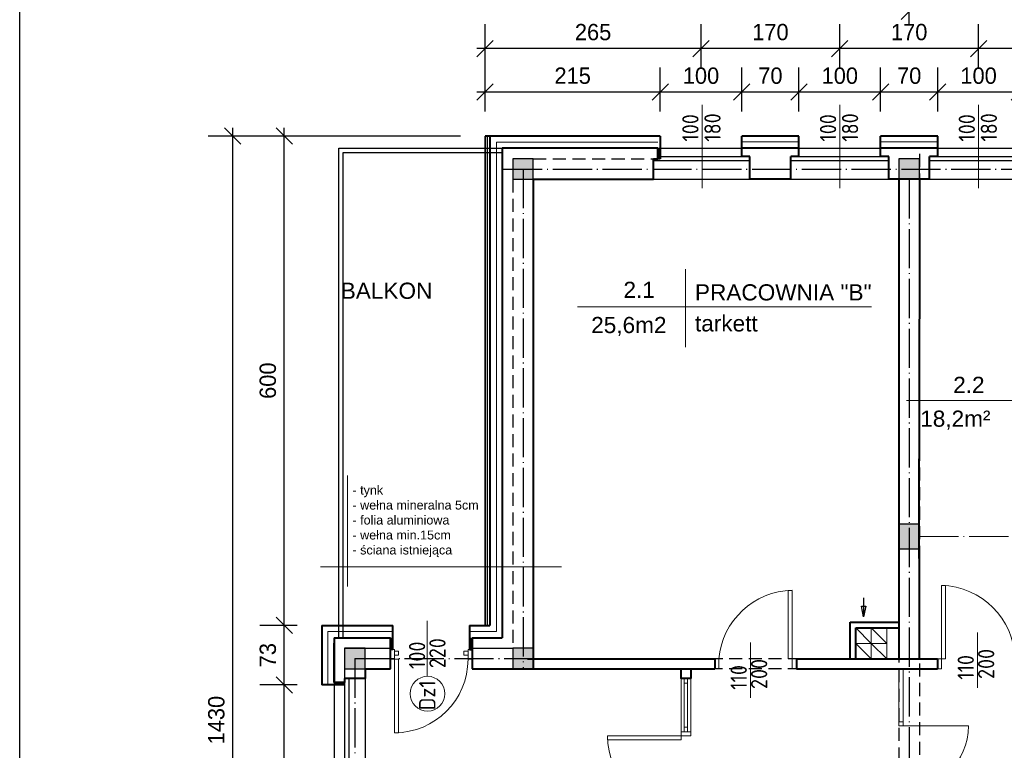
# Model space of a CAD drawing. Header units: millimetres. Extents: x -32003 to -19505, y 17931 to 29358.
# Tile 18 of 92: x -32003 to -30797, y 27502 to 28397. Entities that reach past the tile are written whole.
import ezdxf

# ---------------------------------------------------------------- set-up
doc = ezdxf.new("R2010")
doc.units = ezdxf.units.MM
doc.header["$PDMODE"] = 3
for name, pattern in [('ACAD_ISO03W100', [30, 12, -18]), ('ACAD_ISO04W100', [30.5, 24, -3, 0.5, -3]), ('KRESKOWA_X2', [12, 8, -4])]:
    doc.linetypes.add(name, pattern=pattern)
for name, color, linetype, lineweight in [('_wymiary', 1, 'Continuous', 9), ('drzwi', 140, 'Continuous', 13), ('KOMINY', 43, 'Continuous', 15), ('opisy drzwi', 40, 'Continuous', 13), ('opisy pom', 3, 'Continuous', 18), ('sciany', 4, 'Continuous', 40), ('symetria', 7, 'ACAD_ISO03W100', 5), ('SZRAF', 51, 'Continuous', 9), ('słupy', 2, 'Continuous', 30), ('ula-szraf', 40, 'Continuous', 9), ('ściana', 4, 'Continuous', 40)]:
    doc.layers.add(name, color=color, linetype=linetype, lineweight=lineweight)
doc.styles.add('ISO', font='isocp.shx')
doc.styles.add('SYSTEM', font='TXT')
doc.linetypes.add('BATTING', pattern='A,0.0001,-0.1,[134,ltypeshp.shx,S=0.1,R=0,X=-0.1,Y=0],-0.2,[134,ltypeshp.shx,S=0.1,R=180,X=0.1,Y=0],-0.1', length=0.4001)
doc.dimstyles.new('Jacek2', dxfattribs={"dimscale": 2, "dimtxt": 10, "dimasz": 10, "dimexe": 15, "dimexo": 15, "dimgap": 5, "dimtad": 1, "dimdec": 0, "dimrnd": 0.5, "dimzin": 0, "dimdsep": 46, "dimtxsty": 'Standard', "dimblk": 'OBLIQUE', "dimcen": 0, "dimdle": 5, "dimadec": 1, "dimazin": 0, "dimtfac": 1, "dimtdec": 0, "dimtofl": 0, "dimtmove": 0, "dimatfit": 3, "dimfxl": 0, "dimtolj": 1, "dimtzin": 0, "dimarcsym": 0})

# ---------------------------------------------------------------- blocks, each defined once
blk = doc.blocks.new('_OBLIQUE')
at = {"color": 0, "linetype": 'ByBlock'}
blk.add_line((-0.5, -0.5), (0.5, 0.5), dxfattribs=at)
blk = doc.blocks.new('*D695')
at = {"layer": '_wymiary', "color": 0, "lineweight": -2}
for p, q in [((-30878.7, 28284.4), (-30878.7, 28338.2)), ((-30778.7, 28284.4), (-30778.7, 28338.2)), ((-30768.7, 28308.2), (-30888.7, 28308.2))]:
    blk.add_line(p, q, dxfattribs=at)
at = {"layer": 'Defpoints', "color": 0}
for p in [(-30878.7, 28308.2), (-30878.7, 28254.4), (-30778.7, 28254.4)]:
    blk.add_point(p, dxfattribs=at)
at = {"layer": '_wymiary', "color": 0, "lineweight": -2, "xscale": 20, "yscale": 20, "zscale": 20, "rotation": 180}
blk.add_blockref('_OBLIQUE', (-30878.7, 28308.2), dxfattribs=at)
at = {"layer": '_wymiary', "color": 0, "lineweight": -2, "xscale": 20, "yscale": 20, "zscale": 20}
blk.add_blockref('_OBLIQUE', (-30778.7, 28308.2), dxfattribs=at)
at = {"layer": '_wymiary', "color": 0, "insert": (-30828.7, 28328.2), "char_height": 20, "attachment_point": 5}
blk.add_mtext('\\A1;100', dxfattribs=at)
blk = doc.blocks.new('*D696')
at = {"layer": '_wymiary', "color": 0, "lineweight": -2}
for p, q in [((-30948.7, 28284.4), (-30948.7, 28338.2)), ((-30878.7, 28284.4), (-30878.7, 28338.2)), ((-30868.7, 28308.2), (-30958.7, 28308.2))]:
    blk.add_line(p, q, dxfattribs=at)
at = {"layer": 'Defpoints', "color": 0}
for p in [(-30948.7, 28308.2), (-30948.7, 28254.4), (-30878.7, 28254.4)]:
    blk.add_point(p, dxfattribs=at)
at = {"layer": '_wymiary', "color": 0, "lineweight": -2, "xscale": 20, "yscale": 20, "zscale": 20, "rotation": 180}
blk.add_blockref('_OBLIQUE', (-30948.7, 28308.2), dxfattribs=at)
at = {"layer": '_wymiary', "color": 0, "lineweight": -2, "xscale": 20, "yscale": 20, "zscale": 20}
blk.add_blockref('_OBLIQUE', (-30878.7, 28308.2), dxfattribs=at)
at = {"layer": '_wymiary', "color": 0, "insert": (-30913.7, 28328.2), "char_height": 20, "attachment_point": 5}
blk.add_mtext('\\A1;70', dxfattribs=at)
blk = doc.blocks.new('*D697')
at = {"layer": '_wymiary', "color": 0, "lineweight": -2}
for p, q in [((-31048.7, 28284.4), (-31048.7, 28338.2)), ((-30948.7, 28284.4), (-30948.7, 28338.2)), ((-30938.7, 28308.2), (-31058.7, 28308.2))]:
    blk.add_line(p, q, dxfattribs=at)
at = {"layer": 'Defpoints', "color": 0}
for p in [(-31048.7, 28308.2), (-31048.7, 28254.4), (-30948.7, 28254.4)]:
    blk.add_point(p, dxfattribs=at)
at = {"layer": '_wymiary', "color": 0, "lineweight": -2, "xscale": 20, "yscale": 20, "zscale": 20, "rotation": 180}
blk.add_blockref('_OBLIQUE', (-31048.7, 28308.2), dxfattribs=at)
at = {"layer": '_wymiary', "color": 0, "lineweight": -2, "xscale": 20, "yscale": 20, "zscale": 20}
blk.add_blockref('_OBLIQUE', (-30948.7, 28308.2), dxfattribs=at)
at = {"layer": '_wymiary', "color": 0, "insert": (-30998.7, 28328.2), "char_height": 20, "attachment_point": 5}
blk.add_mtext('\\A1;100', dxfattribs=at)
blk = doc.blocks.new('*D698')
at = {"layer": '_wymiary', "color": 0, "lineweight": -2}
for p, q in [((-31118.7, 28284.4), (-31118.7, 28338.2)), ((-31048.7, 28284.4), (-31048.7, 28338.2)), ((-31038.7, 28308.2), (-31128.7, 28308.2))]:
    blk.add_line(p, q, dxfattribs=at)
at = {"layer": 'Defpoints', "color": 0}
for p in [(-31118.7, 28308.2), (-31118.7, 28254.4), (-31048.7, 28254.4)]:
    blk.add_point(p, dxfattribs=at)
at = {"layer": '_wymiary', "color": 0, "lineweight": -2, "xscale": 20, "yscale": 20, "zscale": 20, "rotation": 180}
blk.add_blockref('_OBLIQUE', (-31118.7, 28308.2), dxfattribs=at)
at = {"layer": '_wymiary', "color": 0, "lineweight": -2, "xscale": 20, "yscale": 20, "zscale": 20}
blk.add_blockref('_OBLIQUE', (-31048.7, 28308.2), dxfattribs=at)
at = {"layer": '_wymiary', "color": 0, "insert": (-31083.7, 28328.2), "char_height": 20, "attachment_point": 5}
blk.add_mtext('\\A1;70', dxfattribs=at)
blk = doc.blocks.new('*D699')
at = {"layer": '_wymiary', "color": 0, "lineweight": -2}
for p, q in [((-31218.7, 28284.4), (-31218.7, 28338.2)), ((-31118.7, 28284.4), (-31118.7, 28338.2)), ((-31108.7, 28308.2), (-31228.7, 28308.2))]:
    blk.add_line(p, q, dxfattribs=at)
at = {"layer": 'Defpoints', "color": 0}
for p in [(-31218.7, 28308.2), (-31218.7, 28254.4), (-31118.7, 28254.4)]:
    blk.add_point(p, dxfattribs=at)
at = {"layer": '_wymiary', "color": 0, "lineweight": -2, "xscale": 20, "yscale": 20, "zscale": 20, "rotation": 180}
blk.add_blockref('_OBLIQUE', (-31218.7, 28308.2), dxfattribs=at)
at = {"layer": '_wymiary', "color": 0, "lineweight": -2, "xscale": 20, "yscale": 20, "zscale": 20}
blk.add_blockref('_OBLIQUE', (-31118.7, 28308.2), dxfattribs=at)
at = {"layer": '_wymiary', "color": 0, "insert": (-31168.7, 28328.2), "char_height": 20, "attachment_point": 5}
blk.add_mtext('\\A1;100', dxfattribs=at)
blk = doc.blocks.new('*D700')
at = {"layer": '_wymiary', "color": 0, "lineweight": -2}
for p, q in [((-31433.2, 28284.4), (-31433.2, 28338.2)), ((-31218.7, 28284.4), (-31218.7, 28338.2)), ((-31208.7, 28308.2), (-31443.2, 28308.2))]:
    blk.add_line(p, q, dxfattribs=at)
at = {"layer": 'Defpoints', "color": 0}
for p in [(-31433.2, 28308.2), (-31433.2, 28254.4), (-31218.7, 28254.4)]:
    blk.add_point(p, dxfattribs=at)
at = {"layer": '_wymiary', "color": 0, "lineweight": -2, "xscale": 20, "yscale": 20, "zscale": 20, "rotation": 180}
blk.add_blockref('_OBLIQUE', (-31433.2, 28308.2), dxfattribs=at)
at = {"layer": '_wymiary', "color": 0, "lineweight": -2, "xscale": 20, "yscale": 20, "zscale": 20}
blk.add_blockref('_OBLIQUE', (-31218.7, 28308.2), dxfattribs=at)
at = {"layer": '_wymiary', "color": 0, "insert": (-31325.9, 28328.2), "char_height": 20, "attachment_point": 5}
blk.add_mtext('\\A1;215', dxfattribs=at)
blk = doc.blocks.new('*D727')
at = {"layer": '_wymiary', "color": 0, "lineweight": -2}
for p, q in [((-30828.7, 28338.2), (-30828.7, 28391.6)), ((-30658.7, 28338.2), (-30658.7, 28391.6)), ((-30648.7, 28361.6), (-30838.7, 28361.6))]:
    blk.add_line(p, q, dxfattribs=at)
at = {"layer": 'Defpoints', "color": 0}
for p in [(-30828.7, 28361.6), (-30828.7, 28308.2), (-30658.7, 28308.2)]:
    blk.add_point(p, dxfattribs=at)
at = {"layer": '_wymiary', "color": 0, "lineweight": -2, "xscale": 20, "yscale": 20, "zscale": 20, "rotation": 180}
blk.add_blockref('_OBLIQUE', (-30828.7, 28361.6), dxfattribs=at)
at = {"layer": '_wymiary', "color": 0, "lineweight": -2, "xscale": 20, "yscale": 20, "zscale": 20}
blk.add_blockref('_OBLIQUE', (-30658.7, 28361.6), dxfattribs=at)
at = {"layer": '_wymiary', "color": 0, "insert": (-30743.7, 28381.6), "char_height": 20, "attachment_point": 5}
blk.add_mtext('\\A1;170', dxfattribs=at)
blk = doc.blocks.new('*D728')
at = {"layer": '_wymiary', "color": 0, "lineweight": -2}
for p, q in [((-30998.7, 28338.2), (-30998.7, 28391.6)), ((-30828.7, 28338.2), (-30828.7, 28391.6)), ((-30818.7, 28361.6), (-31008.7, 28361.6))]:
    blk.add_line(p, q, dxfattribs=at)
at = {"layer": 'Defpoints', "color": 0}
for p in [(-30998.7, 28361.6), (-30998.7, 28308.2), (-30828.7, 28308.2)]:
    blk.add_point(p, dxfattribs=at)
at = {"layer": '_wymiary', "color": 0, "lineweight": -2, "xscale": 20, "yscale": 20, "zscale": 20, "rotation": 180}
blk.add_blockref('_OBLIQUE', (-30998.7, 28361.6), dxfattribs=at)
at = {"layer": '_wymiary', "color": 0, "lineweight": -2, "xscale": 20, "yscale": 20, "zscale": 20}
blk.add_blockref('_OBLIQUE', (-30828.7, 28361.6), dxfattribs=at)
at = {"layer": '_wymiary', "color": 0, "insert": (-30913.7, 28381.6), "char_height": 20, "attachment_point": 5}
blk.add_mtext('\\A1;170', dxfattribs=at)
blk = doc.blocks.new('*D729')
at = {"layer": '_wymiary', "color": 0, "lineweight": -2}
for p, q in [((-31168.7, 28338.2), (-31168.7, 28391.6)), ((-30998.7, 28338.2), (-30998.7, 28391.6)), ((-30988.7, 28361.6), (-31178.7, 28361.6))]:
    blk.add_line(p, q, dxfattribs=at)
at = {"layer": 'Defpoints', "color": 0}
for p in [(-31168.7, 28361.6), (-31168.7, 28308.2), (-30998.7, 28308.2)]:
    blk.add_point(p, dxfattribs=at)
at = {"layer": '_wymiary', "color": 0, "lineweight": -2, "xscale": 20, "yscale": 20, "zscale": 20, "rotation": 180}
blk.add_blockref('_OBLIQUE', (-31168.7, 28361.6), dxfattribs=at)
at = {"layer": '_wymiary', "color": 0, "lineweight": -2, "xscale": 20, "yscale": 20, "zscale": 20}
blk.add_blockref('_OBLIQUE', (-30998.7, 28361.6), dxfattribs=at)
at = {"layer": '_wymiary', "color": 0, "insert": (-31083.7, 28381.6), "char_height": 20, "attachment_point": 5}
blk.add_mtext('\\A1;170', dxfattribs=at)
blk = doc.blocks.new('*D730')
at = {"layer": '_wymiary', "color": 0, "lineweight": -2}
for p, q in [((-31433.2, 28338.2), (-31433.2, 28391.6)), ((-31168.7, 28338.2), (-31168.7, 28391.6)), ((-31158.7, 28361.6), (-31443.2, 28361.6))]:
    blk.add_line(p, q, dxfattribs=at)
at = {"layer": 'Defpoints', "color": 0}
for p in [(-31433.2, 28361.6), (-31433.2, 28308.2), (-31168.7, 28308.2)]:
    blk.add_point(p, dxfattribs=at)
at = {"layer": '_wymiary', "color": 0, "lineweight": -2, "xscale": 20, "yscale": 20, "zscale": 20, "rotation": 180}
blk.add_blockref('_OBLIQUE', (-31433.2, 28361.6), dxfattribs=at)
at = {"layer": '_wymiary', "color": 0, "lineweight": -2, "xscale": 20, "yscale": 20, "zscale": 20}
blk.add_blockref('_OBLIQUE', (-31168.7, 28361.6), dxfattribs=at)
at = {"layer": '_wymiary', "color": 0, "insert": (-31300.9, 28381.6), "char_height": 20, "attachment_point": 5}
blk.add_mtext('\\A1;265', dxfattribs=at)
blk = doc.blocks.new('*D732')
at = {"layer": '_wymiary', "color": 0, "lineweight": -2}
for p, q in [((-31663.2, 27582), (-31709.2, 27582)), ((-31679.2, 27286), (-31679.2, 27592)), ((-31663.2, 27296), (-31709.2, 27296))]:
    blk.add_line(p, q, dxfattribs=at)
at = {"layer": 'Defpoints', "color": 0}
for p in [(-31679.2, 27582), (-31633.2, 27582), (-31633.2, 27296)]:
    blk.add_point(p, dxfattribs=at)
at = {"layer": '_wymiary', "color": 0, "lineweight": -2, "xscale": 20, "yscale": 20, "zscale": 20}
for p, rotation in [((-31679.2, 27582), 90), ((-31679.2, 27296), 270)]:
    blk.add_blockref('_OBLIQUE', p, dxfattribs=dict(at, rotation=rotation))
at = {"layer": '_wymiary', "color": 0, "insert": (-31699.2, 27439), "char_height": 20, "attachment_point": 5, "rotation": 90}
blk.add_mtext('\\A1;286', dxfattribs=at)
blk = doc.blocks.new('*D733')
at = {"layer": '_wymiary', "color": 0, "lineweight": -2}
for p, q in [((-31663.2, 27654.9), (-31709.2, 27654.9)), ((-31679.2, 27572), (-31679.2, 27664.9)), ((-31663.2, 27582), (-31709.2, 27582))]:
    blk.add_line(p, q, dxfattribs=at)
at = {"layer": 'Defpoints', "color": 0}
for p in [(-31679.2, 27654.9), (-31633.2, 27654.9), (-31633.2, 27582)]:
    blk.add_point(p, dxfattribs=at)
at = {"layer": '_wymiary', "color": 0, "lineweight": -2, "xscale": 20, "yscale": 20, "zscale": 20}
for p, rotation in [((-31679.2, 27654.9), 90), ((-31679.2, 27582), 270)]:
    blk.add_blockref('_OBLIQUE', p, dxfattribs=dict(at, rotation=rotation))
at = {"layer": '_wymiary', "color": 0, "insert": (-31699.2, 27618.5), "char_height": 20, "attachment_point": 5, "rotation": 90}
blk.add_mtext('\\A1;73', dxfattribs=at)
blk = doc.blocks.new('*D734')
at = {"layer": '_wymiary', "color": 0, "lineweight": -2}
for p, q in [((-31679.2, 27644.9), (-31679.2, 28264.4)), ((-31463.2, 28254.4), (-31709.2, 28254.4)), ((-31663.2, 27654.9), (-31709.2, 27654.9))]:
    blk.add_line(p, q, dxfattribs=at)
at = {"layer": 'Defpoints', "color": 0}
for p in [(-31679.2, 28254.4), (-31433.2, 28254.4), (-31633.2, 27654.9)]:
    blk.add_point(p, dxfattribs=at)
at = {"layer": '_wymiary', "color": 0, "lineweight": -2, "xscale": 20, "yscale": 20, "zscale": 20}
for p, rotation in [((-31679.2, 28254.4), 90), ((-31679.2, 27654.9), 270)]:
    blk.add_blockref('_OBLIQUE', p, dxfattribs=dict(at, rotation=rotation))
at = {"layer": '_wymiary', "color": 0, "insert": (-31699.2, 27954.7), "char_height": 20, "attachment_point": 5, "rotation": 90}
blk.add_mtext('\\A1;600', dxfattribs=at)
blk = doc.blocks.new('*D735')
at = {"layer": '_wymiary', "color": 0, "lineweight": -2}
for p, q in [((-31742.3, 26813.4), (-31742.3, 28264.4)), ((-31463.2, 28254.4), (-31772.3, 28254.4)), ((-31663.2, 26823.4), (-31772.3, 26823.4))]:
    blk.add_line(p, q, dxfattribs=at)
at = {"layer": 'Defpoints', "color": 0}
for p in [(-31742.3, 28254.4), (-31433.2, 28254.4), (-31633.2, 26823.4)]:
    blk.add_point(p, dxfattribs=at)
at = {"layer": '_wymiary', "color": 0, "lineweight": -2, "xscale": 20, "yscale": 20, "zscale": 20}
for p, rotation in [((-31742.3, 28254.4), 90), ((-31742.3, 26823.4), 270)]:
    blk.add_blockref('_OBLIQUE', p, dxfattribs=dict(at, rotation=rotation))
at = {"layer": '_wymiary', "color": 0, "insert": (-31762.3, 27538.9), "char_height": 20, "attachment_point": 5, "rotation": 90}
blk.add_mtext('\\A1;1430', dxfattribs=at)
blk = doc.blocks.new('*D1245')
at = {"layer": '_wymiary', "color": 0, "lineweight": -2}
for p, q in [((-30913.7, 28391.6), (-30913.7, 28437.1)), ((-30573.7, 28391.6), (-30573.7, 28437.1)), ((-30563.7, 28407.1), (-30923.7, 28407.1))]:
    blk.add_line(p, q, dxfattribs=at)
at = {"layer": 'Defpoints', "color": 0}
for p in [(-30913.7, 28407.1), (-30913.7, 28361.6), (-30573.7, 28361.6)]:
    blk.add_point(p, dxfattribs=at)
at = {"layer": '_wymiary', "color": 0, "lineweight": -2, "xscale": 20, "yscale": 20, "zscale": 20, "rotation": 180}
blk.add_blockref('_OBLIQUE', (-30913.7, 28407.1), dxfattribs=at)
at = {"layer": '_wymiary', "color": 0, "lineweight": -2, "xscale": 20, "yscale": 20, "zscale": 20}
blk.add_blockref('_OBLIQUE', (-30573.7, 28407.1), dxfattribs=at)
at = {"layer": '_wymiary', "color": 0, "insert": (-30743.7, 28427.1), "char_height": 20, "attachment_point": 5}
blk.add_mtext('\\A1;340', dxfattribs=at)

msp = doc.modelspace()

# ---------------------------------------------------------------- hatches: boundary and pattern name
at = {"layer": 'SZRAF'}
h = msp.add_hatch(color=256, dxfattribs=at)
h.dxf.hatch_style = 1
h.paths.add_polyline_path([(-31399.2, 28201.4), (-31374.2, 28201.4), (-31374.2, 28226.4), (-31399.2, 28226.4)])
msp.add_hatch(color=256, dxfattribs=at).paths.add_polyline_path([(-30926.2, 28201.4), (-30901.2, 28201.4), (-30901.2, 28226.4), (-30926.2, 28226.4)])
h = msp.add_hatch(color=256, dxfattribs=at)
h.dxf.hatch_style = 1
h.paths.add_polyline_path([(-30926.2, 27763.9), (-30913.7, 27763.9), (-30913.7, 27778.9), (-30926.2, 27778.9)])
h.paths.add_polyline_path([(-30913.7, 27763.9), (-30926.2, 27763.9), (-30926.2, 27748.9), (-30913.7, 27748.9)])
h.paths.add_polyline_path([(-30913.7, 27763.9), (-30901.2, 27763.9), (-30901.2, 27778.9), (-30913.7, 27778.9)])
h.paths.add_polyline_path([(-30913.7, 27748.9), (-30901.2, 27748.9), (-30901.2, 27763.9), (-30913.7, 27763.9)])
h = msp.add_hatch(color=256, dxfattribs=at)
h.dxf.hatch_style = 1
h.paths.add_polyline_path([(-31580.2, 27626.9), (-31605.2, 27626.9), (-31605.2, 27614.4), (-31580.2, 27614.4)])
h.paths.add_polyline_path([(-31580.2, 27614.4), (-31605.2, 27614.4), (-31605.2, 27601.9), (-31580.2, 27601.9)])
h = msp.add_hatch(color=256, dxfattribs=at)
h.dxf.hatch_style = 1
h.paths.add_polyline_path([(-31374.2, 27626.9), (-31399.2, 27626.9), (-31399.2, 27614.4), (-31374.2, 27614.4)])
h.paths.add_polyline_path([(-31374.2, 27614.4), (-31399.2, 27614.4), (-31399.2, 27601.9), (-31374.2, 27601.9)])

# ---------------------------------------------------------------- linework, layer by layer
for p, q in [((-31221.7, 28239.4), (-25930.2, 28239.4)), ((-31226.7, 28224.4), (-31108.7, 28224.4)), ((-31221.7, 28229.4), (-31108.7, 28229.4)), ((-31058.7, 28229.4), (-30938.7, 28229.4)), ((-31058.7, 28224.4), (-30938.7, 28224.4)), ((-30888.7, 28229.4), (-30768.7, 28229.4)), ((-30888.7, 28224.4), (-30768.7, 28224.4)), ((-31256.7, 28201.4), (-25930.2, 28201.4)), ((-31618.2, 27590), (-31618.2, 27288)), ((-31605.2, 27590), (-31605.2, 27288)), ((-31600.1, 27590), (-31600.1, 27288)), ((-31580.2, 27590), (-31580.2, 27288))]:
    msp.add_line(p, q)
at = {"linetype": 'KRESKOWA_X2', "ltscale": 2}
for p, q in [((-31374.2, 28226.4), (-31226.7, 28226.4)), ((-30901.2, 28232.4), (-30901.2, 26907.4)), ((-31399.2, 28201.4), (-31399.2, 27626.9)), ((-30926.2, 28201.4), (-30926.2, 26876.4)), ((-30926.1, 27614.1), (-31374.1, 27614.1)), ((-30926.2, 27601.9), (-31374.2, 27601.9))]:
    msp.add_line(p, q, dxfattribs=at)
at = {"linetype": 'ACAD_ISO04W100', "ltscale": 2}
for p, q in [((-31411.2, 28213.9), (-25930.2, 28213.9)), ((-31386.7, 28213.9), (-31386.7, 27601.9)), ((-30913.7, 28201.4), (-30913.7, 27359.9)), ((-31592.7, 27614.4), (-31592.7, 26609.9)), ((-31592.7, 27614.4), (-31381.2, 27614.4))]:
    msp.add_line(p, q, dxfattribs=at)
at = {"ltscale": 2}
for p, q in [((-31605.2, 27626.9), (-31549.1, 27626.9)), ((-31605.2, 27626.9), (-31605.2, 27590)), ((-31449.1, 27626.9), (-31399.2, 27626.9))]:
    msp.add_line(p, q, dxfattribs=at)
msp.add_lwpolyline([(-32003.2, 29357.5), (-19505.5, 29357.5), (-19505.5, 17930.8), (-32003.2, 17930.8)], close=True)
for points in [[(-31612.2, 27639.9), (-31612.2, 28239.4), (-31406.2, 28239.4)], [(-31607.2, 27639.9), (-31607.2, 28234.4), (-31412.2, 28234.4)]]:
    msp.add_lwpolyline(points)
at = {"layer": 'drzwi'}
for p, q in [((-30926.2, 27531.9), (-30926.2, 27601.9)), ((-30921.2, 27531.9), (-30921.2, 27601.9)), ((-30921.2, 27536.9), (-30926.2, 27536.9)), ((-30921.2, 27531.9), (-30926.2, 27531.9)), ((-30921.2, 27531.9), (-30841.2, 27531.9))]:
    msp.add_line(p, q, dxfattribs=at)
for points in [[(-30874.2, 27613.9, 0), (-30869.2, 27613.9, 0), (-30869.2, 27703.9, 0), (-30874.2, 27703.9, 0), (-30874.2, 27613.9, 0)], [(-31056.9, 27613.9, 0), (-31061.9, 27613.9, 0), (-31061.9, 27697.9, 0), (-31056.9, 27697.9, 0), (-31056.9, 27613.9, 0)], [(-31544.1, 27625.4, 0), (-31549.1, 27625.4, 0), (-31549.1, 27613.4, 0), (-31544.1, 27613.4, 0), (-31544.1, 27625.4, 0)], [(-31544.1, 27623.4, 0), (-31539.1, 27623.4, 0), (-31539.1, 27618.4, 0), (-31544.1, 27618.4, 0), (-31544.1, 27623.4, 0)], [(-31454.1, 27623.4, 0), (-31459.1, 27623.4, 0), (-31459.1, 27618.4, 0), (-31454.1, 27618.4, 0), (-31454.1, 27623.4, 0)], [(-31454.1, 27625.4, 0), (-31449.1, 27625.4, 0), (-31449.1, 27613.4, 0), (-31454.1, 27613.4, 0), (-31454.1, 27625.4, 0)], [(-31544.1, 27613.4, 0), (-31539.1, 27613.4, 0), (-31539.1, 27523.4, 0), (-31544.1, 27523.4, 0), (-31544.1, 27613.4, 0)], [(-31146.9, 27601.9, 0), (-31151.9, 27601.9, 0), (-31151.9, 27613.9, 0), (-31146.9, 27613.9, 0), (-31146.9, 27601.9, 0)], [(-31056.9, 27601.9, 0), (-31051.9, 27601.9, 0), (-31051.9, 27613.9, 0), (-31056.9, 27613.9, 0), (-31056.9, 27601.9, 0)], [(-30874.2, 27601.9, 0), (-30879.2, 27601.9, 0), (-30879.2, 27613.9, 0), (-30874.2, 27613.9, 0), (-30874.2, 27601.9, 0)], [(-31181.2, 27519.6, 0), (-31181.2, 27524.6, 0), (-31193.2, 27524.6, 0), (-31193.2, 27519.6, 0), (-31181.2, 27519.6, 0)], [(-31193.2, 27519.6, 0), (-31193.2, 27514.6, 0), (-31283.2, 27514.6, 0), (-31283.2, 27519.6, 0), (-31193.2, 27519.6, 0)]]:
    msp.add_polyline3d(points, dxfattribs=at)
for centre, radius, start, end in [((-30876.6, 27611.5), 92.5, 1.524, 88.4756), ((-31055, 27605.7), 92.3, 91.1957, 174.8549), ((-31544.1, 27613.4), 90, 270, 0), ((-30921.2, 27531.9), 80, 270.0006, 0), ((-31193.2, 27519.6), 90, 180, 270)]:
    msp.add_arc(centre, radius, start, end, dxfattribs=at)
at = {"layer": 'KOMINY'}
for p, q in [((-30979.2, 27651.9), (-30960.2, 27632.9)), ((-30960.2, 27651.9), (-30941.2, 27632.9)), ((-30979.2, 27632.9), (-30960.2, 27613.9)), ((-30960.2, 27632.9), (-30941.2, 27613.9))]:
    msp.add_line(p, q, dxfattribs=at)
at = {"layer": 'KOMINY', "lineweight": 30}
msp.add_lwpolyline([(-30969.5, 27688.6), (-30969.5, 27665.3), (-30972.1, 27678.4), (-30966.9, 27678.4), (-30969.5, 27665.3)], dxfattribs=at)
at = {"layer": 'KOMINY'}
for points in [[(-30979.2, 27632.9), (-30960.2, 27632.9), (-30960.2, 27651.9), (-30979.2, 27651.9)], [(-30960.2, 27632.9), (-30941.2, 27632.9), (-30941.2, 27651.9), (-30960.2, 27651.9)], [(-30979.2, 27613.9), (-30960.2, 27613.9), (-30960.2, 27632.9), (-30979.2, 27632.9)], [(-30960.2, 27613.9), (-30941.2, 27613.9), (-30941.2, 27632.9), (-30960.2, 27632.9)]]:
    msp.add_lwpolyline(points, close=True, dxfattribs=at)
at = {"layer": 'opisy drzwi'}
for p, q in [((-31167.2, 28190.7), (-31167.2, 28292.4)), ((-30998.7, 28190.7), (-30998.7, 28292.4)), ((-30828.7, 28190.7), (-30828.7, 28292.4)), ((-31601.7, 27702.5), (-31601.7, 27838.4)), ((-31339.5, 27726.5), (-31634.7, 27726.5)), ((-31504.2, 27592.5), (-31504.2, 27660.4)), ((-30830, 27578.5), (-30830, 27646.3)), ((-31108.1, 27566.2), (-31108.1, 27634)), ((-31193.2, 27601.9), (-31193.2, 27524.6)), ((-31189.3, 27589.9), (-31189.3, 27524.6)), ((-31185.3, 27589.9), (-31185.3, 27524.6)), ((-31181.2, 27589.9), (-31181.2, 27524.6))]:
    msp.add_line(p, q, dxfattribs=at)
for points in [[(-31189.3, 27589.9), (-31185.3, 27589.9), (-31185.3, 27584.3), (-31189.3, 27584.3)], [(-31189.3, 27530.2), (-31185.3, 27530.2), (-31185.3, 27524.6), (-31189.3, 27524.6)]]:
    msp.add_lwpolyline(points, close=True, dxfattribs=at)
msp.add_circle((-31503.7, 27571.3), 21.3, dxfattribs=at)
at = {"layer": 'opisy pom'}
for p, q in [((-31187.6, 28091.2), (-31187.6, 27995.8)), ((-31320.1, 28045.3), (-30959.7, 28045.3)), ((-30917.1, 27930.6), (-30552, 27930.6))]:
    msp.add_line(p, q, dxfattribs=at)
at = {"layer": 'sciany'}
for p, q in [((-31218.7, 28254.4), (-31433.2, 28254.4)), ((-31433.2, 28254.4), (-31433.2, 27654.9)), ((-31427.2, 28254.4), (-31427.2, 27654.9)), ((-31218.7, 28254.4), (-31218.7, 28226.4)), ((-31412.2, 28239.4), (-31412.2, 27639.9)), ((-31221.7, 28239.4), (-31412.2, 28239.4)), ((-31221.7, 28226.4), (-31221.7, 28239.4)), ((-31226.7, 28226.4), (-31221.7, 28226.4)), ((-31226.7, 28201.4), (-31226.7, 28226.4)), ((-31218.7, 28226.4), (-31221.7, 28226.4)), ((-31374.2, 28201.4), (-31374.2, 27601.9)), ((-31374.2, 28201.4), (-31226.7, 28201.4)), ((-30926.2, 28201.4), (-30926.4, 27858.9)), ((-30901.2, 28201.4), (-30901.4, 27858.9)), ((-30926.4, 27858.9), (-30926.2, 27613.9)), ((-30901.2, 27613.9), (-30901.4, 27858.9)), ((-31633.2, 27654.9), (-31633.2, 27582)), ((-31633.2, 27654.9), (-31546.1, 27654.9)), ((-31546.1, 27625.4), (-31546.1, 27654.9)), ((-31452.1, 27654.9), (-31427.2, 27654.9)), ((-31452.1, 27654.9), (-31452.1, 27625.4)), ((-30986.2, 27658.9), (-30926.2, 27658.9)), ((-30986.2, 27613.9), (-30986.2, 27658.9)), ((-30979.2, 27651.9), (-30926.2, 27651.9)), ((-30979.2, 27613.9), (-30979.2, 27651.9)), ((-31618.2, 27639.9), (-31549.1, 27639.9)), ((-31618.2, 27639.9), (-31618.2, 27585)), ((-31618.2, 27585), (-31618.2, 27633)), ((-31549.1, 27601.9), (-31549.1, 27639.9)), ((-31449.1, 27639.9), (-31412.2, 27639.9)), ((-31449.1, 27639.9), (-31449.1, 27601.9)), ((-31381.2, 27613.9), (-31151.9, 27613.9)), ((-31151.9, 27613.9), (-31151.9, 27601.9)), ((-31151.9, 27613.9), (-31151.9, 27601.9)), ((-31051.9, 27613.9), (-30879.2, 27613.9)), ((-31051.9, 27613.9), (-31051.9, 27601.9)), ((-31051.9, 27613.9), (-31051.9, 27601.9)), ((-30879.2, 27613.9), (-30879.2, 27601.9)), ((-31580.2, 27601.9), (-31580.2, 27590)), ((-31580.2, 27601.9), (-31549.1, 27601.9)), ((-31449.1, 27601.9), (-31151.9, 27601.9)), ((-31051.9, 27601.9), (-30879.2, 27601.9)), ((-31605.2, 27582), (-31633.2, 27582)), ((-31605.2, 27585), (-31618.2, 27585)), ((-31580.2, 27590), (-31605.2, 27590)), ((-31605.2, 27590), (-31605.2, 27585))]:
    msp.add_line(p, q, dxfattribs=at)
at = {"layer": 'sciany', "linetype": 'BATTING'}
for p, q in [((-31546.1, 27625.4), (-31549.1, 27625.4)), ((-31452.1, 27625.4), (-31449.1, 27625.4)), ((-31605.2, 27582), (-31605.2, 27585))]:
    msp.add_line(p, q, dxfattribs=at)
at = {"layer": 'sciany'}
msp.add_lwpolyline([(-31181.2, 27589.9), (-31193.2, 27589.9), (-31193.2, 27601.9), (-31181.2, 27601.9)], close=True, dxfattribs=at)
at = {"layer": 'symetria', "linetype": 'ACAD_ISO04W100', "ltscale": 2}
msp.add_line((-30901.2, 27763.9), (-25930.2, 27763.9), dxfattribs=at)
at = {"layer": 'SZRAF', "linetype": 'BATTING', "ltscale": 14}
for p, q in [((-31048.7, 28247.4), (-31118.7, 28247.4)), ((-30878.7, 28247.4), (-30948.7, 28247.4))]:
    msp.add_line(p, q, dxfattribs=at)
at = {"layer": 'słupy'}
for points in [[(-31399.2, 28201.4), (-31374.2, 28201.4), (-31374.2, 28226.4), (-31399.2, 28226.4)], [(-30926.2, 28201.4), (-30901.2, 28201.4), (-30901.2, 28226.4), (-30926.2, 28226.4)], [(-30926.2, 27748.9), (-30901.2, 27748.9), (-30901.2, 27778.9), (-30926.2, 27778.9)], [(-31605.2, 27601.9), (-31580.2, 27601.9), (-31580.2, 27626.9), (-31605.2, 27626.9)], [(-31399.2, 27601.9), (-31374.2, 27601.9), (-31374.2, 27626.9), (-31399.2, 27626.9)]]:
    msp.add_lwpolyline(points, close=True, dxfattribs=at)
at = {"layer": 'ula-szraf', "linetype": 'BATTING', "ltscale": 4}
msp.add_line((-31430.1, 28254.4), (-31430.1, 27654.9), dxfattribs=at)
at = {"layer": 'ula-szraf', "linetype": 'BATTING', "ltscale": 14}
for p, q in [((-31419.2, 28247), (-31419.2, 27647.4)), ((-31221.7, 28247), (-31419.2, 28247)), ((-31625.7, 27647.4), (-31625.7, 27582)), ((-31625.7, 27647.4), (-31546.1, 27647.4)), ((-31452.1, 27647.4), (-31419.2, 27647.4))]:
    msp.add_line(p, q, dxfattribs=at)
at = {"layer": 'ula-szraf', "linetype": 'BATTING', "ltscale": 3}
for p, q in [((-31220.2, 28226.4), (-31220.2, 28239.4)), ((-31547.6, 27625.4), (-31547.6, 27639.9)), ((-31450.6, 27625.4), (-31450.6, 27639.9)), ((-31605.2, 27583.6), (-31618.2, 27583.6))]:
    msp.add_line(p, q, dxfattribs=at)
at = {"layer": 'ściana'}
for p, q in [((-31048.7, 28254.4), (-31118.7, 28254.4)), ((-31118.7, 28229.4), (-31118.7, 28254.4)), ((-31048.7, 28229.4), (-31048.7, 28254.4)), ((-30878.7, 28254.4), (-30948.7, 28254.4)), ((-30948.7, 28229.4), (-30948.7, 28254.4)), ((-30878.7, 28229.4), (-30878.7, 28254.4)), ((-31048.7, 28239.4), (-31118.7, 28239.4)), ((-31118.7, 28229.4), (-31118.7, 28239.4)), ((-31048.7, 28239.4), (-31118.7, 28239.4)), ((-31048.7, 28229.4), (-31048.7, 28239.4)), ((-30878.7, 28239.4), (-30948.7, 28239.4)), ((-30948.7, 28229.4), (-30948.7, 28239.4)), ((-30878.7, 28239.4), (-30948.7, 28239.4)), ((-30878.7, 28229.4), (-30878.7, 28239.4)), ((-31108.7, 28229.4), (-31118.7, 28229.4)), ((-31108.7, 28229.4), (-31118.7, 28229.4)), ((-31108.7, 28201.4), (-31108.7, 28229.4)), ((-31108.7, 28201.4), (-31108.7, 28229.4)), ((-31058.7, 28201.4), (-31058.7, 28229.4)), ((-31048.7, 28229.4), (-31058.7, 28229.4)), ((-31058.7, 28201.4), (-31058.7, 28229.4)), ((-31048.7, 28229.4), (-31058.7, 28229.4)), ((-30938.7, 28229.4), (-30948.7, 28229.4)), ((-30938.7, 28229.4), (-30948.7, 28229.4)), ((-30938.7, 28201.4), (-30938.7, 28229.4)), ((-30938.7, 28201.4), (-30938.7, 28229.4)), ((-30888.7, 28201.4), (-30888.7, 28229.4)), ((-30878.7, 28229.4), (-30888.7, 28229.4)), ((-30888.7, 28201.4), (-30888.7, 28229.4)), ((-30878.7, 28229.4), (-30888.7, 28229.4)), ((-31058.7, 28201.4), (-31108.7, 28201.4)), ((-31058.7, 28201.4), (-31108.7, 28201.4)), ((-30888.7, 28201.4), (-30938.7, 28201.4)), ((-30888.7, 28201.4), (-30938.7, 28201.4))]:
    msp.add_line(p, q, dxfattribs=at)

# ---------------------------------------------------------------- texts
at = {"layer": 'opisy drzwi', "style": 'ISO'}
for s, p in [('100', (-31171.7, 28247.6)), ('180', (-31144.6, 28247.4)), ('100', (-31003.1, 28247.6)), ('180', (-30976.1, 28247.4)), ('100', (-30833.1, 28247.6)), ('180', (-30806.1, 28247.5)), ('100', (-31506.5, 27601.6)), ('220', (-31481.5, 27602.5)), ('110', (-30834.4, 27588.4)), ('200', (-30809.4, 27589.3)), ('110', (-31112.5, 27576.1)), ('200', (-31087.5, 27577)), ('Dz1', (-31494, 27551))]:
    msp.add_text(s, height=20, rotation=90, dxfattribs=at).set_placement(p)
at = {"layer": 'opisy pom', "attachment_point": 1, "style": 'SYSTEM'}
for s, insert, char_height in [('{\\fArial|b0|i0|c238|p34;    BALKON}', (-31640.7, 28074.8), 19.8), ('{\\fArial|b0|i0|c238|p34;2.1}', (-31263.7, 28075.9), 19.8), ('{\\fArial|b0|i0|c238|p34;PRACOWNIA "B"}', (-31176.1, 28072.8), 19.8), ('{\\fArial|b0|i0|c238|p34;25,6m2}', (-31303.2, 28032.8), 19.8), ('{\\fArial|b0|i0|c238|p34;tarkett}', (-31176.1, 28034.8), 19.8), ('{\\fArial|b0|i0|c238|p34;2.2}', (-30859.8, 27959.5), 19.8), ('{\\fArial|b0|i0|c238|p34;18,2m²}', (-30900.2, 27918.1), 19.8), ('{\\fArial|b0|i0|c238|p34;- tynk\\P- wełna mineralna 5cm\\P- folia aluminiowa\\P- wełna min.15cm\\P- ściana istniejąca}', (-31595.6, 27826.2), 11)]:
    msp.add_mtext(s, dxfattribs=dict(at, insert=insert, char_height=char_height))

# ---------------------------------------------------------------- dimensions: what is measured, and where the dimension line sits
at = {"layer": '_wymiary'}
for base, p1, p2, picture, middle in [((-30913.7, 28407.1), (-30573.7, 28361.6), (-30913.7, 28361.6), '*D1245', (-30743.7, 28427.1)), ((-31433.1678874, 28361.6448456), (-31168.6678874, 28308.2140777), (-31433.1678874, 28308.2140777), '*D730', (-31300.9178874, 28381.6448456)), ((-31168.7, 28361.6), (-30998.7, 28308.2), (-31168.7, 28308.2), '*D729', (-31083.7, 28381.6)), ((-30998.7, 28361.6), (-30828.7, 28308.2), (-30998.7, 28308.2), '*D728', (-30913.7, 28381.6)), ((-30828.7, 28361.6), (-30658.7, 28308.2), (-30828.7, 28308.2), '*D727', (-30743.7, 28381.6)), ((-31433.1678874, 28308.2140777), (-31218.6678874, 28254.4489136), (-31433.1678874, 28254.4489136), '*D700', (-31325.9178874, 28328.2140777)), ((-31218.7, 28308.2), (-31118.7, 28254.4), (-31218.7, 28254.4), '*D699', (-31168.7, 28328.2)), ((-31118.7, 28308.2), (-31048.7, 28254.4), (-31118.7, 28254.4), '*D698', (-31083.7, 28328.2)), ((-31048.7, 28308.2), (-30948.7, 28254.4), (-31048.7, 28254.4), '*D697', (-30998.7, 28328.2)), ((-30948.7, 28308.2), (-30878.7, 28254.4), (-30948.7, 28254.4), '*D696', (-30913.7, 28328.2)), ((-30878.7, 28308.2), (-30778.7, 28254.4), (-30878.7, 28254.4), '*D695', (-30828.7, 28328.2))]:
    dim = msp.add_linear_dim(base=base, p1=p1, p2=p2, dimstyle='Jacek2', override={"dimtmove": 1}, dxfattribs=at)
    dim.commit()
    dim.dimension.update_dxf_attribs({"geometry": picture, "text_midpoint": middle})
dim = msp.add_linear_dim(base=(-31742.3, 28254.4), p1=(-31633.2, 26823.4), p2=(-31433.2, 28254.4), angle=90, text='1430', dimstyle='Jacek2', dxfattribs=at)
dim.commit()
dim.dimension.update_dxf_attribs({"geometry": '*D735', "text_midpoint": (-31762.3, 27538.9)})
for base, p1, p2, picture, middle in [((-31679.2235328, 28254.4489136), (-31633.1678874, 27654.9489136), (-31433.1678874, 28254.4489136), '*D734', (-31699.2235328, 27954.6989136)), ((-31679.2, 27654.9), (-31633.2, 27582), (-31633.2, 27654.9), '*D733', (-31699.2, 27618.5)), ((-31679.2, 27582), (-31633.2, 27296), (-31633.2, 27582), '*D732', (-31699.2, 27439))]:
    dim = msp.add_linear_dim(base=base, p1=p1, p2=p2, angle=90, dimstyle='Jacek2', override={"dimtmove": 1}, dxfattribs=at)
    dim.commit()
    dim.dimension.update_dxf_attribs({"geometry": picture, "text_midpoint": middle})

doc.saveas('drawing.dxf')
